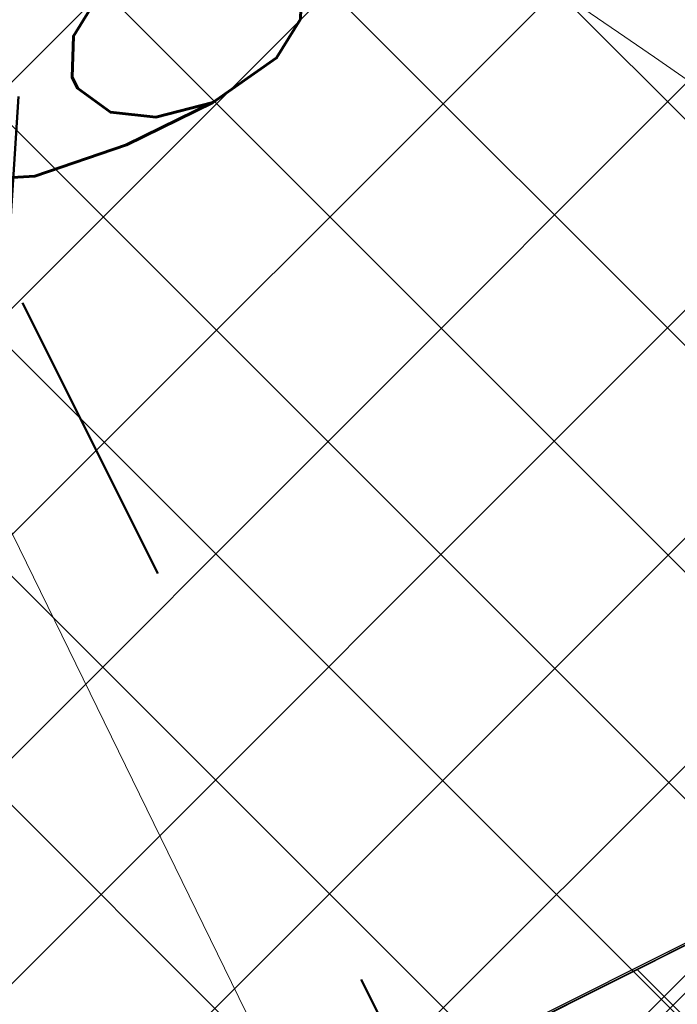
# Model space of a CAD drawing. Header units: metres. Extents: x 7472034 to 8439876, y 5890181 to 5961460.
# Tile 110 of 202: x 8439499.14 to 8439500.45, y 5890395.67 to 5890397.62. Entities that reach past the tile are written whole.
import ezdxf
from ezdxf import colors
from ezdxf.entities.mleader import LeaderData, LeaderLine
from ezdxf.math import Vec2, Vec3

# ---------------------------------------------------------------- set-up
doc = ezdxf.new("R2010")
doc.units = ezdxf.units.M
doc.header["$MEASUREMENT"] = 0
for name, pattern in [('$0$L218_500', [1, 0.5, -0.5]), ('ACAD_ISO03W100', [30, 12, -18]), ('HIDDEN', [0.375, 0.25, -0.125])]:
    doc.linetypes.add(name, pattern=pattern)
doc.layers.get('0').update_dxf_attribs({"linetype": 'CONTINUOUS', "lineweight": 5})
doc.layers.get('Defpoints').update_dxf_attribs({"linetype": 'CONTINUOUS'})
for name, color, linetype, lineweight in [('### Krawężnik', 6, 'CONTINUOUS', 35), ('_a_widok', 7, 'CONTINUOUS', 5), ('_IS.KD.B.rura', 124, 'ACAD_ISO03W100', 50), ('_IS.KD.opis.2', 7, 'CONTINUOUS', 18), ('a___ogony', 7, 'CONTINUOUS', 5), ('KOLOR-OBIEKT', 21, 'CONTINUOUS', 13), ('ZAG-obrys 018 wymiary', 7, 'CONTINUOUS', 18), ('ZAG-OBRYS013', 7, 'CONTINUOUS', 13)]:
    doc.layers.add(name, color=color, linetype=linetype, lineweight=lineweight)
for name, color, linetype in [('100_rzut_wym_wew', 7, 'CONTINUOUS'), ('2D - Ogólne', 7, 'CONTINUOUS'), ('_IS.BLOK.KD.doziemne', 7, 'CONTINUOUS')]:
    doc.layers.add(name, color=color, linetype=linetype)
doc.layers.add('_IS_NO', color=11, linetype='CONTINUOUS', lineweight=20, plot=False)
doc.styles.add('DIM', font='simplex.shx', dxfattribs={"width": 0.8})
doc.styles.add('RS', font='Romans.shx', dxfattribs={"width": 0.7})
doc.dimstyles.new('DIM-WEW_500', dxfattribs={"dimscale": 5, "dimtxt": 18, "dimasz": 10, "dimexe": 4, "dimexo": 8, "dimgap": 5, "dimtad": 1, "dimlfac": 0.01, "dimzin": 9, "dimdsep": 46, "dimtxsty": 'DIM', "dimblk": 'ARCHTICK', "dimcen": 5, "dimclrt": 112, "dimadec": 4, "dimazin": 2, "dimtfac": 4, "dimtmove": 0, "dimatfit": 3, "dimldrblk": 'ARCHTICK', "dimfxl": 0, "dimtolj": 1, "dimlwd": 13, "dimarcsym": 0})
pattern_1 = [(45, (967499.202946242, -71042.94610979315), (-0.2245064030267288, 0.2245064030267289), []), (135, (967499.202946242, -71042.94610979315), (-0.2245064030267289, -0.2245064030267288), [])]
pattern_2 = [(45, (967499.2092647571, -71042.97165620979), (-0.2245064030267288, 0.2245064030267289), []), (135, (967499.2092647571, -71042.97165620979), (-0.2245064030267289, -0.2245064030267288), [])]

# ---------------------------------------------------------------- blocks, each defined once
blk = doc.blocks.new('A$C7D7B3C0A')
at = {"layer": '2D - Ogólne', "linetype": 'HIDDEN', "lineweight": 15, "ltscale": 2, "flags": 128}
blk.add_lwpolyline([(1.862645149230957e-09, -2.980232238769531e-08), (3.725290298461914e-09, 9.999999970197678), (15.30000000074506, 9.999999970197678), (15.3000000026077, -2.793967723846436e-08)], close=True, dxfattribs=at)
blk.add_lwpolyline([(1.862645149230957e-09, -2.980232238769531e-08), (3.725290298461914e-09, 9.999999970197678), (15.30000000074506, 9.999999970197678), (15.3000000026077, -2.793967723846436e-08)], close=True, dxfattribs=at)
blk.add_lwpolyline([(1.862645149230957e-09, -2.980232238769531e-08), (3.725290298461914e-09, 9.999999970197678), (15.30000000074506, 9.999999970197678), (15.3000000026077, -2.793967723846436e-08)], close=True, dxfattribs=at)
blk.add_lwpolyline([(1.862645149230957e-09, -2.980232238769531e-08), (3.725290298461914e-09, 9.999999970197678), (15.30000000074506, 9.999999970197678), (15.3000000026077, -2.793967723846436e-08)], close=True, dxfattribs=at)
blk.add_lwpolyline([(1.862645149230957e-09, -2.980232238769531e-08), (3.725290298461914e-09, 9.999999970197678), (15.30000000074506, 9.999999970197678), (15.3000000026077, -2.793967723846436e-08)], close=True, dxfattribs=at)
blk.add_lwpolyline([(1.862645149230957e-09, -2.980232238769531e-08), (3.725290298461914e-09, 9.999999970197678), (15.30000000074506, 9.999999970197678), (15.3000000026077, -2.793967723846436e-08)], close=True, dxfattribs=at)
blk.add_lwpolyline([(1.862645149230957e-09, -2.980232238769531e-08), (3.725290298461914e-09, 9.999999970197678), (15.30000000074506, 9.999999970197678), (15.3000000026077, -2.793967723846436e-08)], close=True, dxfattribs=at)
blk.add_lwpolyline([(1.862645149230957e-09, -2.980232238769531e-08), (3.725290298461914e-09, 9.999999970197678), (15.30000000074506, 9.999999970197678), (15.3000000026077, -2.793967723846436e-08)], close=True, dxfattribs=at)
blk.add_lwpolyline([(1.862645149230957e-09, -2.980232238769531e-08), (3.725290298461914e-09, 9.999999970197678), (15.30000000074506, 9.999999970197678), (15.3000000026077, -2.793967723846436e-08)], close=True, dxfattribs=at)
at = {"layer": '2D - Ogólne', "linetype": 'ByBlock', "lineweight": 15, "ltscale": 2, "flags": 128}
blk.add_lwpolyline([(8.127593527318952e-10, -2.991845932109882e-08), (2.794296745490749e-09, 9.999999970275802), (15.3000000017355, 9.999999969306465), (15.3000000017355, -2.701045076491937e-08)], close=True, dxfattribs=at)
blk = doc.blocks.new('_Oblique')
at = {"color": 0, "linetype": 'ByBlock', "lineweight": -2}
blk.add_line((-0.5, -0.5), (0.5, 0.5), dxfattribs=at)
blk = doc.blocks.new('*D75')
at = {"layer": 'Defpoints', "color": 0, "linetype": 'Continuous', "lineweight": 60}
for p in [(8439494.706783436, 5890398.551071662), (8439493.991791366, 5890398.192203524, 3.659132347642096e-06), (8439500.323821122, 5890392.589078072)]:
    blk.add_point(p, dxfattribs=at)
at = {"layer": 'ZAG-obrys 018 wymiary', "color": 0, "linetype": 'Continuous', "lineweight": -2}
for p, q in [((8439494.706783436, 5890398.551071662), (8439495.06427947, 5890398.730505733)), ((8439499.608829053, 5890392.230209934), (8439497.869870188, 5890391.357393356))]:
    blk.add_line(p, q, dxfattribs=at)
at = {"layer": 'ZAG-obrys 018 wymiary', "color": 0, "linetype": 'Continuous', "lineweight": 13}
blk.add_line((8439498.227366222, 5890391.536827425), (8439494.706783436, 5890398.551071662), dxfattribs=at)
at = {"layer": 'ZAG-obrys 018 wymiary', "color": 0, "linetype": 'Continuous', "lineweight": 13, "xscale": 0.3, "yscale": 0.3, "zscale": 0.3}
for p, rotation in [((8439494.706783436, 5890398.551071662), 116.652946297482), ((8439498.227366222, 5890391.536827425), 296.6529462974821)]:
    blk.add_blockref('_Oblique', p, dxfattribs=dict(at, rotation=rotation))
at = {"layer": 'ZAG-obrys 018 wymiary', "color": 112, "linetype": 'Continuous', "lineweight": 25, "insert": (8439496.82180915, 5890395.674732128), "char_height": 0.8, "attachment_point": 5, "rotation": 296.652946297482, "style": 'RS'}
blk.add_mtext('\\A1;7.85', dxfattribs=at)
blk = doc.blocks.new('_ArchTick')
at = {"layer": '100_rzut_wym_wew', "color": 0, "linetype": 'Continuous', "const_width": 0.15}
blk.add_lwpolyline([(-0.5, -0.5), (0.5, 0.5)], dxfattribs=at)
blk = doc.blocks.new('*D80')
at = {"layer": 'Defpoints', "color": 0, "linetype": 'Continuous', "lineweight": 60}
for p in [(8439499.288762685, 5890395.196211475), (8439510.439764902, 5890383.669162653), (8439506.139698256, 5890381.515762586)]:
    blk.add_point(p, dxfattribs=at)
at = {"layer": 'ZAG-obrys 018 wymiary', "color": 0, "linetype": 'Continuous', "lineweight": -2}
for p, q in [((8439500.004080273, 5890395.554430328), (8439503.946488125, 5890397.528720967)), ((8439506.855015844, 5890381.87398144), (8439510.797423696, 5890383.84827208))]:
    blk.add_line(p, q, dxfattribs=at)
at = {"layer": 'ZAG-obrys 018 wymiary', "color": 0, "linetype": 'Continuous', "lineweight": 13}
blk.add_line((8439503.588829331, 5890397.349611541), (8439510.439764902, 5890383.669162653), dxfattribs=at)
at = {"layer": 'ZAG-obrys 018 wymiary', "color": 0, "linetype": 'Continuous', "lineweight": 13, "xscale": 0.3, "yscale": 0.3, "zscale": 0.3}
for p, rotation in [((8439503.588829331, 5890397.349611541), 116.6009277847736), ((8439510.439764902, 5890383.669162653), 296.6009277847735)]:
    blk.add_blockref('_Oblique', p, dxfattribs=dict(at, rotation=rotation))
at = {"layer": 'ZAG-obrys 018 wymiary', "color": 112, "linetype": 'Continuous', "lineweight": 25, "insert": (8439508.246278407, 5890389.389239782), "char_height": 0.8, "attachment_point": 5, "rotation": 296.6009277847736, "style": 'RS'}
blk.add_mtext('\\A1;15.3', dxfattribs=at)
blk = doc.blocks.new('*D61')
at = {"layer": 'Defpoints', "color": 0, "linetype": 'Continuous', "lineweight": 60}
for p in [(8439502.577955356, 5890396.848265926), (8439496.959928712, 5890394.034853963), (8439498.213246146, 5890391.532138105)]:
    blk.add_point(p, dxfattribs=at)
at = {"layer": 'ZAG-obrys 018 wymiary', "color": 0, "linetype": 'Continuous', "lineweight": -2}
for p, q in [((8439498.107220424, 5890394.609398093), (8439502.93561415, 5890397.027375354)), ((8439499.360537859, 5890392.106682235), (8439504.188931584, 5890394.524659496))]:
    blk.add_line(p, q, dxfattribs=at)
at = {"layer": 'ZAG-obrys 018 wymiary', "color": 0, "linetype": 'Continuous', "lineweight": 13}
blk.add_line((8439503.83127279, 5890394.345550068), (8439502.577955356, 5890396.848265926), dxfattribs=at)
at = {"layer": 'ZAG-obrys 018 wymiary', "color": 0, "linetype": 'Continuous', "lineweight": 13, "xscale": 0.3, "yscale": 0.3, "zscale": 0.3}
for p, rotation in [((8439502.577955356, 5890396.848265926), 116.6009277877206), ((8439503.83127279, 5890394.345550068), 296.6009277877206)]:
    blk.add_blockref('_Oblique', p, dxfattribs=dict(at, rotation=rotation))
at = {"layer": 'ZAG-obrys 018 wymiary', "color": 112, "linetype": 'Continuous', "lineweight": 25, "insert": (8439503.741102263, 5890395.865572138), "char_height": 0.8, "attachment_point": 5, "rotation": 296.6009277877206, "style": 'RS'}
blk.add_mtext('\\A1;2.8', dxfattribs=at)
blk = doc.blocks.new('*D120')
at = {"layer": 'Defpoints', "color": 0, "linetype": 'Continuous', "lineweight": 60}
for p in [(8439491.77533272, 5890412.229050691), (8439491.536950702, 5890412.112391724), (8439501.399289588, 5890392.563367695)]:
    blk.add_point(p, dxfattribs=at)
at = {"layer": 'ZAG-obrys 018 wymiary', "color": 0, "linetype": 'Continuous', "lineweight": -2}
for p, q in [((8439491.536950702, 5890412.112391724), (8439491.177666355, 5890411.936565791)), ((8439501.16090757, 5890392.446708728), (8439500.801623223, 5890392.270882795))]:
    blk.add_line(p, q, dxfattribs=at)
at = {"layer": 'ZAG-obrys 018 wymiary', "color": 0, "linetype": 'Continuous', "lineweight": 13}
blk.add_line((8439501.16090757, 5890392.446708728), (8439491.536950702, 5890412.112391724), dxfattribs=at)
at = {"layer": 'ZAG-obrys 018 wymiary', "color": 0, "linetype": 'Continuous', "lineweight": 13, "xscale": 0.3, "yscale": 0.3, "zscale": 0.3}
for p, rotation in [((8439491.536950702, 5890412.112391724), 116.0761189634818), ((8439501.16090757, 5890392.446708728), 296.0761189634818)]:
    blk.add_blockref('_Oblique', p, dxfattribs=dict(at, rotation=rotation))
at = {"layer": 'ZAG-obrys 018 wymiary', "color": 112, "linetype": 'Continuous', "lineweight": 25, "insert": (8439499.079467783, 5890398.064928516), "char_height": 0.8, "attachment_point": 5, "rotation": 296.0761189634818, "style": 'RS'}
blk.add_mtext('\\A1;21.9', dxfattribs=at)
blk = doc.blocks.new('*D132')
at = {"layer": 'Defpoints', "color": 0, "linetype": 'Continuous', "lineweight": 60}
for p in [(8439490.081045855, 5890411.33265816), (8439490.081045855, 5890411.33265816), (8439503.593241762, 5890384.547616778)]:
    blk.add_point(p, dxfattribs=at)
at = {"layer": 'ZAG-obrys 018 wymiary', "color": 0, "linetype": 'Continuous', "lineweight": -2}
for p, q in [((8439490.081045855, 5890411.33265816), (8439490.438176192, 5890411.512818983)), ((8439503.593241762, 5890384.547616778), (8439503.9503721, 5890384.727777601))]:
    blk.add_line(p, q, dxfattribs=at)
at = {"layer": 'ZAG-obrys 018 wymiary', "color": 0, "linetype": 'Continuous', "lineweight": 13}
blk.add_line((8439503.593241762, 5890384.547616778), (8439490.081045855, 5890411.33265816), dxfattribs=at)
at = {"layer": 'ZAG-obrys 018 wymiary', "color": 0, "linetype": 'Continuous', "lineweight": 13, "xscale": 0.3, "yscale": 0.3, "zscale": 0.3}
for p, rotation in [((8439490.081045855, 5890411.33265816), 116.7694823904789), ((8439503.593241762, 5890384.547616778), 296.7694823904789)]:
    blk.add_blockref('_Oblique', p, dxfattribs=dict(at, rotation=rotation))
at = {"layer": 'ZAG-obrys 018 wymiary', "color": 112, "linetype": 'Continuous', "lineweight": 25, "insert": (8439496.348970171, 5890400.239980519), "char_height": 0.8, "attachment_point": 5, "rotation": 296.7694823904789, "style": 'RS'}
blk.add_mtext('\\A1;30', dxfattribs=at)
blk = doc.blocks.new('_Open30')
at = {"color": 0, "linetype": 'ByBlock', "lineweight": -2}
for p, q in [((-1, 0.26794919), (0, 0)), ((0, 0), (-1, -0.26794919)), ((0, 0), (-1, 0))]:
    blk.add_line(p, q, dxfattribs=at)
blk = doc.blocks.new('*D150')
at = {"layer": 'Defpoints', "color": 0, "linetype": 'Continuous', "lineweight": 60}
for p in [(8439495.295166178, 5890413.452423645), (8439503.9503721, 5890384.727777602)]:
    blk.add_point(p, dxfattribs=at)
at = {"layer": 'ZAG-obrys 018 wymiary', "color": 0, "linetype": 'Continuous', "lineweight": 13}
blk.add_line((8439496.232624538, 5890410.341214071), (8439495.381717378, 5890413.165180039), dxfattribs=at)
at = {"layer": 'ZAG-obrys 018 wymiary', "color": 0, "linetype": 'Continuous', "lineweight": 13, "xscale": 0.3, "yscale": 0.3, "zscale": 0.3, "rotation": 106.7684137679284}
blk.add_blockref('_Open30', (8439495.295166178, 5890413.452423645), dxfattribs=at)
at = {"layer": 'ZAG-obrys 018 wymiary', "color": 112, "linetype": 'Continuous', "lineweight": 25, "insert": (8439496.541688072, 5890411.395196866), "char_height": 0.8, "attachment_point": 5, "rotation": 286.7684137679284, "style": 'RS'}
blk.add_mtext('\\A1;R30', dxfattribs=at)
blk = doc.blocks.new('A$C1D2679FE')
at = {"layer": 'KOLOR-OBIEKT', "lineweight": 9, "ltscale": 200}
h = blk.add_hatch(dxfattribs=at)
h.set_pattern_fill('ANSI37', color=253, scale=0.1, angle=16)
h.set_pattern_definition([(61, (-7471780.020262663, -5961378.212846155), (-0.2776917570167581, 0.153927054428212), []), (151, (-7471780.020262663, -5961378.212846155), (-0.153927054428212, -0.2776917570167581), [])])
edge = h.paths.add_edge_path()
edge.add_line((196.975401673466, 33.54016214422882), (192.3495923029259, 34.13512154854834))
edge.add_line((192.3495923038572, 34.13512154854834), (187.7176397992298, 34.7308710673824))
edge.add_line((187.7176398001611, 34.7308710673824), (178.5077782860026, 36.15998750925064))
edge.add_line((178.5077782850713, 36.15998750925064), (176.6601969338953, 36.5026140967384))
edge.add_arc((181.3685569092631, 38.18527459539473), 5.000000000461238, 199.6657310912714, 261.1796204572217)
edge.add_line((180.6018702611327, 33.24440507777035), (187.358021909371, 32.19603671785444))
edge.add_line((187.3580219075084, 32.19603671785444), (192.0230219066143, 31.59603671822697))
edge.add_line((192.0230219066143, 31.59603671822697), (196.6880219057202, 30.9960367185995))
edge.add_line((196.6880219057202, 30.9960367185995), (201.9780219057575, 30.48103671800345))
edge.add_line((201.9780219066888, 30.48103671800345), (207.2680219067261, 29.96603671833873))
edge.add_line((207.2680219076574, 29.96603671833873), (216.468021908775, 29.35603671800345))
edge.add_line((216.4680219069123, 29.35603671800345), (221.8830219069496, 29.11103671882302))
edge.add_line((221.8830219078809, 29.11103671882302), (227.2980219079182, 28.86603671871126))
edge.add_line((227.2980219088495, 28.86603671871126), (233.718021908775, 28.60103671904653))
edge.add_line((233.7180219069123, 28.60103671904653), (240.1380219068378, 28.33603671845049))
edge.add_line((240.1380219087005, 28.33603671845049), (245.3280219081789, 28.076036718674))
edge.add_line((245.3280219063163, 28.076036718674), (246.1380219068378, 28.00603671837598))
edge.add_line((246.1380219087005, 28.00603671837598), (248.4280219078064, 27.98603671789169))
edge.add_line((248.4280219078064, 27.98603671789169), (251.4080219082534, 28.33603671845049))
edge.add_line((251.4080219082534, 28.33603671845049), (255.3380219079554, 29.13603671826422))
edge.add_line((255.3380219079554, 29.13603671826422), (258.1480219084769, 30.35603671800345))
edge.add_line((258.1480219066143, 30.35603671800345), (260.6280219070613, 32.076036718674))
edge.add_line((260.6280219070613, 32.076036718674), (262.7080219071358, 34.29603671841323))
edge.add_line((262.7080219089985, 34.29603671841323), (264.3880219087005, 36.826036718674))
edge.add_line((264.3880219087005, 36.826036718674), (265.608021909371, 39.59603671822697))
edge.add_line((265.6080219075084, 39.59603671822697), (266.4080219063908, 42.53603671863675))
edge.add_line((266.4080219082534, 42.53603671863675), (266.6380219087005, 45.60603671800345))
edge.add_line((266.6380219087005, 45.60603671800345), (266.3380219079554, 48.59603671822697))
edge.add_line((266.3380219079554, 48.59603671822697), (265.628021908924, 51.53603671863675))
edge.add_line((265.6280219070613, 51.53603671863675), (264.5280219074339, 54.28603671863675))
edge.add_line((264.5280219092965, 54.28603671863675), (263.3880219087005, 57.11603671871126))
edge.add_line((263.3880219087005, 57.11603671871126), (262.5430219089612, 59.47103671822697))
edge.add_line((262.5430219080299, 59.47103671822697), (261.6980219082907, 61.826036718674))
edge.add_line((261.6980219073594, 61.826036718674), (260.5980219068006, 65.15103671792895))
edge.add_line((260.5980219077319, 65.15103671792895), (259.4980219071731, 68.47603671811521))
edge.add_line((259.4980219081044, 68.47603671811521), (257.3916487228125, 67.77919145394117))
edge.add_line((257.3916487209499, 67.77919145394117), (258.1675714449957, 64.34697791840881))
edge.add_line((258.167571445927, 64.34697791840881), (259.2776264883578, 60.99158426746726))
edge.add_line((259.2776264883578, 60.99158426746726), (260.1334384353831, 58.60645156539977))
edge.add_line((260.1334384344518, 58.60645156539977), (260.9950570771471, 56.20513570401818))
edge.add_line((260.9950570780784, 56.20513570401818), (262.1522789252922, 53.33238322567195))
edge.add_line((262.1522789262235, 53.33238322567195), (263.1827648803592, 50.75616833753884))
edge.add_line((263.1827648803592, 50.75616833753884), (263.8083402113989, 48.16575780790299))
edge.add_line((263.8083402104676, 48.16575780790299), (264.0684198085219, 45.57363114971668))
edge.add_line((264.0684198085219, 45.57363114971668), (263.8734869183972, 42.97170083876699))
edge.add_line((263.8734869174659, 42.97170083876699), (263.1880731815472, 40.45280535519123))
edge.add_line((263.1880731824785, 40.45280535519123), (262.1337886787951, 38.05906103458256))
edge.add_line((262.1337886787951, 38.05906103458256), (260.6936748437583, 35.89031817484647))
edge.add_line((260.6936748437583, 35.89031817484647), (258.9457271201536, 34.02472012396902))
edge.add_line((258.9457271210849, 34.02472012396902), (256.8967191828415, 32.60363397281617))
edge.add_line((256.8967191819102, 32.60363397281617), (254.5645412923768, 31.59108698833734))
edge.add_line((254.5645412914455, 31.59108698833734), (251.0026761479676, 30.86602538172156))
edge.add_line((251.0026761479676, 30.86602538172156), (248.2893446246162, 30.54734550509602))
edge.add_line((248.2893446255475, 30.54734550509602), (246.2595893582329, 30.56507262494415))
edge.add_line((246.2595893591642, 30.56507262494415), (245.5023283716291, 30.63051493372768))
edge.add_line((245.5023283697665, 30.63051493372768), (240.2548571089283, 30.89339403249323))
edge.add_line((240.2548571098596, 30.89339403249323), (233.8236017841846, 31.1588586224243))
edge.add_line((233.8236017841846, 31.1588586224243), (227.4086662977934, 31.42364957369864))
edge.add_line((227.4086662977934, 31.42364957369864), (221.9987299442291, 31.66842047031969))
edge.add_line((221.9987299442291, 31.66842047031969), (217.4544723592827, 31.90290945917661))
edge.add_line((217.4544723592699, 31.90290945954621), (217.0910134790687, 31.92589690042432))
edge.add_line((217.0910134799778, 31.92589689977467), (214.8768218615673, 32.06593639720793))
edge.add_line((214.876821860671, 32.06593639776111), (207.0033997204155, 32.56390146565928))
edge.add_line((207.0033997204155, 32.56390146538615), (202.2260741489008, 33.02899081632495))
edge.add_line((202.2260741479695, 33.02899081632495), (196.975401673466, 33.54016214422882))
blk = doc.blocks.new('A$C2C426404')
at = {"layer": '_IS_NO'}
for points, knots in [([(79.78853077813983, 19.36674957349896), (76.35759393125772, 21.05647175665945), (73.54314721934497, 23.24973176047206), (68.81112178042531, 29.5542766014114), (62.94352867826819, 33.40072623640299), (60.85999413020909, 35.33807434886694), (60.85999381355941, 35.3380749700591)], [0, 0, 0, 0, 2.176379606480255, 10.04614516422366, 21.98881238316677, 21.98881468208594, 21.98881468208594, 21.98881468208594, 21.98881468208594]), ([(50.6228041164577, 30.56321178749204, 1.829566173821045e-06), (53.11749188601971, 30.21319374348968), (56.38514522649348, 30.67444155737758), (60.99540497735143, 30.04553546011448), (68.19327101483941, 22.54355850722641, -2.469325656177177e-08), (70.8769634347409, 19.46133922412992, 5.150448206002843e-09), (74.71212187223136, 14.31917844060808, -1.219795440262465e-09), (78.88802252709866, 13.86142715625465), (82.75564656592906, 12.70757211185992)], [0, 0, 0, 0, 7.578698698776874, 9.67195365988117, 16.27655537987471, 24.33370670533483, 30.35915105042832, 36.79354326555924, 36.79354326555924, 36.79354326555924, 36.79354326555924])]:
    blk.add_open_spline(points, degree=3, knots=knots, dxfattribs=at)
at = {"layer": '_IS_NO', "ltscale": 0.1}
blk.add_open_spline([(81.48853297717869, 15.975331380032), (78.87586907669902, 16.84686399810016), (76.26450027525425, 17.78992713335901), (72.03847445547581, 21.67736706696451), (65.0990158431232, 30.09408769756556), (58.79946133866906, 33.34467344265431), (58.26247850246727, 34.11525447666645)], degree=3, knots=[0, 0, 0, 0, 1.278992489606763, 7.78914044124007, 15.74750070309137, 27.64022902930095, 27.64022902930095, 27.64022902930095, 27.64022902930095], dxfattribs=at)
blk = doc.blocks.new('JPII.KD_aktualizacja rzędnych_20.12.2024')
at = {"layer": '_IS.KD.B.rura', "ltscale": 0.05}
for p, q in [((8438639.088842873, 5890686.688356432), (8438639.664409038, 5890695.490606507)), ((8438639.664409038, 5890695.490606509), (8438641.589449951, 5890691.646544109)), ((8438639.527195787, 5890692.865234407), (8438641.77193445, 5890688.382776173))]:
    blk.add_line(p, q, dxfattribs=at)
at = {"layer": '_IS.KD.opis.2', "color": 0, "insert": (8438638.679234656, 5890690.598392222), "char_height": 0.8, "width": 2.426505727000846, "attachment_point": 2, "rotation": 86.17550593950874, "style": 'RS'}
blk.add_mtext('\\A1;{\\H0.7x;\\S\uf8fc160PVC/2,5%;}', dxfattribs=at)
at = {"layer": '_IS.KD.opis.2', "color": 0}
ml = blk.add_multileader_mtext('Standard', dxfattribs=at)
ml.set_content('\\A1;{\\H0.7x;\\C256;\\S133,21/;}', style='RS')
ml.set_leader_properties()
ml.build(insert=Vec2(0, 0))
ml.multileader.update_dxf_attribs({"text_left_attachment_type": 2, "text_right_attachment_type": 2, "dogleg_length": 0.2, "arrow_head_size": 0.25})
ctx = ml.context
ctx.base_point, ctx.char_height, ctx.arrow_head_size, ctx.landing_gap_size, ctx.plane_origin = Vec3(8438643.088556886, 5890693.662373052, -3.501221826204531e-08), 0.75, 0.25, 0.3, Vec3(8438595.63184039, 5890675.616283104, -3.501221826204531e-08)
ctx.left_attachment, ctx.right_attachment, ctx.text_align_type = 2, 2, 1
notes = []
notes.append((ctx, [(0, (1, 1, 0), (8438642.888556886, 5890693.662373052, -3.501221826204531e-08), (1, 0), 0.2, [(0, [(8438639.888295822, 5890695.043533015, -3.501221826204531e-08)], 0, [])])]))
ctx.mtext.insert, ctx.mtext.width, ctx.mtext.alignment, ctx.mtext.flow_direction = Vec3(8438644.219806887, 5890694.062373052, -3.501221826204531e-08), 9.34447490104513, 2, 5
for ctx, leaders in notes:
    for number, flags, end, landing, length, lines in leaders:
        leader = LeaderData()
        leader.index, (leader.has_last_leader_line, leader.has_dogleg_vector, leader.attachment_direction) = number, flags
        leader.last_leader_point, leader.dogleg_vector, leader.dogleg_length = Vec3(end), Vec3(landing), length
        for number, points, colour, breaks in lines:
            line = LeaderLine()
            line.index, line.vertices, line.color, line.breaks = number, Vec3.list(points), colors.encode_raw_color(colour), breaks
            leader.lines.append(line)
        ctx.leaders.append(leader)

msp = doc.modelspace()

# ---------------------------------------------------------------- hatches: boundary and pattern name
at = {"layer": 'KOLOR-OBIEKT', "lineweight": 9}
h = msp.add_hatch(dxfattribs=at)
h.set_pattern_fill('ANSI37', color=73, scale=0.1)
h.set_pattern_definition(pattern_2)
edge = h.paths.add_edge_path()
edge.add_arc((8439443.60123986, 5890379.17988472), 6.652831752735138, 296.7043321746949, 335.0331150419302)
edge.add_arc((8439476.194075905, 5890367.917634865), 27.87464989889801, 155.1393615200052, 162.3446315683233, ccw=False)
edge.add_arc((8439457.399943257, 5890376.211109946), 7.345078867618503, 127.98309878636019, 152.2023641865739, ccw=False)
edge.add_arc((8439457.741930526, 5890376.488713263), 7.349948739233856, 107.1989600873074, 131.4182254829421, ccw=False)
edge.add_line((8439455.568618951, 5890383.509999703), (8439473.898437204, 5890392.710084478))
edge.add_arc((8439481.742870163, 5890376.384611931), 18.11232128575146, 99.26977735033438, 115.6644084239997, ccw=False)
edge.add_line((8439478.825278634, 5890394.260401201), (8439481.377171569, 5890394.321440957))
edge.add_arc((8439482.909595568, 5890377.390082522), 17.00056533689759, 88.22393661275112, 95.17163768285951, ccw=False)
edge.add_arc((8439482.561499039, 5890405.235869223), 10.88860248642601, 274.6092070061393, 298.9976789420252)
edge.add_arc((8443006.923870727, 5883371.657126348), 7856.29059094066, 116.59181359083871, 116.61107962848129, ccw=False)
edge.add_arc((8439465.895823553, 5890431.340313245), 42.15757971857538, 305.2087751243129, 306.7865132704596)
edge.add_arc((8439488.80074795, 5890400.283338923), 3.577668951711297, 310.8590814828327, 340.7280968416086)
edge.add_line((8439492.177934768, 5890399.102523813), (8439493.275267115, 5890403.980640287))
edge.add_line((8439493.275267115, 5890403.980640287), (8439502.266345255, 5890408.28072203))
edge.add_line((8439502.266345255, 5890408.28072203), (8439504.844191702, 5890407.694009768))
edge.add_line((8439504.844191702, 5890407.694009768), (8439506.125281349, 5890405.329609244))
edge.add_arc((8439507.019670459, 5890405.776898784), 0.9999999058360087, 206.5699188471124, 283.6833393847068)
edge.add_line((8439507.256226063, 5890404.805280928), (8439511.624560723, 5890406.970734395))
edge.add_line((8439511.624560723, 5890406.970734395), (8439511.39896348, 5890407.420225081))
edge.add_line((8439511.39896348, 5890407.420225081), (8439510.561982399, 5890407.017405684))
edge.add_line((8439510.561982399, 5890407.017405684), (8439509.330427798, 5890409.481424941))
edge.add_line((8439509.330427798, 5890409.481424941), (8439512.635426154, 5890411.138401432))
edge.add_line((8439512.635426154, 5890411.138401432), (8439512.638568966, 5890411.136467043))
edge.add_line((8439512.638568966, 5890411.136467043), (8439515.998443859, 5890412.829496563))
edge.add_line((8439515.998443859, 5890412.829496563), (8439517.239018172, 5890410.325621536))
edge.add_line((8439517.239018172, 5890410.325621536), (8439513.919446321, 5890408.633274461))
edge.add_line((8439513.919446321, 5890408.633274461), (8439514.091312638, 5890408.235941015))
edge.add_line((8439514.091312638, 5890408.235941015), (8439518.839102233, 5890410.604261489))
edge.add_line((8439518.839102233, 5890410.604261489), (8439518.585943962, 5890412.843737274))
edge.add_line((8439518.585943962, 5890412.843737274), (8439518.274555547, 5890413.628049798))
edge.add_line((8439518.274555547, 5890413.628049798), (8439517.839658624, 5890414.494365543))
edge.add_line((8439517.839658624, 5890414.494365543), (8439524.310164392, 5890417.742607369))
edge.add_line((8439524.310164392, 5890417.742607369), (8439525.122207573, 5890416.124990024))
edge.add_line((8439525.122207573, 5890416.124990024), (8439526.840645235, 5890414.670893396))
edge.add_line((8439526.840645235, 5890414.670893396), (8439527.244697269, 5890414.489695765))
edge.add_arc((8439552.769967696, 5890317.570311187), 100.2242811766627, 102.79246926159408, 104.75471345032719, ccw=False)
edge.add_arc((8439529.321881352, 5890420.105147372), 4.960037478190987, 284.6730648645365, 320.3902958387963)
edge.add_arc((8435016.013859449, 5889290.11735932), 4655.555010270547, 14.00691021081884, 14.04831962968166)
edge.add_line((8439532.327549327, 5890420.207226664), (8439525.877549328, 5890423.127226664))
edge.add_line((8439525.877549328, 5890423.127226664), (8439431.028022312, 5890376.803268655))
edge.add_line((8439431.028022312, 5890376.803268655), (8439435.479127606, 5890375.417226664))
edge.add_line((8439435.479127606, 5890375.417226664), (8439446.590932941, 5890373.236661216))
edge = h.paths.add_edge_path()
edge.add_arc((8439530.228804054, 5890405.916425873), 3.001836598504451, 99.44813666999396, 208.2631515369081)
edge.add_line((8439527.5848402, 5890404.494990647), (8439533.209264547, 5890393.206690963))
edge.add_line((8439533.209264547, 5890393.206690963), (8439519.17443581, 5890386.185049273))
edge.add_line((8439519.17443581, 5890386.185049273), (8439523.57812012, 5890377.411604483))
edge.add_line((8439523.57812012, 5890377.411604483), (8439517.455507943, 5890374.324033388))
edge.add_line((8439517.455507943, 5890374.324033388), (8439517.445860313, 5890374.319191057))
edge.add_line((8439517.445860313, 5890374.319191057), (8439517.33905848, 5890374.265585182))
edge.add_line((8439517.33905848, 5890374.265585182), (8439516.815779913, 5890375.308140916))
edge.add_line((8439516.815779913, 5890375.308140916), (8439511.370501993, 5890372.574998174))
edge.add_line((8439511.370501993, 5890372.574998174), (8439511.888417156, 5890371.529804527))
edge.add_line((8439511.888417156, 5890371.529804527), (8439506.425671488, 5890368.787948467))
edge.add_line((8439506.425671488, 5890368.787948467), (8439505.890341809, 5890369.841556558))
edge.add_line((8439505.890341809, 5890369.841556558), (8439505.8884594, 5890369.869391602))
edge.add_line((8439505.8884594, 5890369.869391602), (8439500.283276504, 5890366.97762632))
edge.add_line((8439500.283276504, 5890366.97762632), (8439519.478066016, 5890366.160130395))
edge.add_line((8439519.478066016, 5890366.160130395), (8439542.767549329, 5890378.417226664))
edge.add_line((8439542.767549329, 5890378.417226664), (8439538.675788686, 5890394.802262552))
edge.add_line((8439538.675788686, 5890394.802262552), (8439537.066416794, 5890401.238139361))
edge.add_line((8439537.066416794, 5890401.238139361), (8439535.557306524, 5890407.69906358))
edge.add_arc((8439531.145391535, 5890400.872499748), 8.128158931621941, 57.12596579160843, 99.98506404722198)
edge = h.paths.add_edge_path()
edge.add_line((8439470.194509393, 5890384.137651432), (8439461.355169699, 5890379.697090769))
edge.add_line((8439461.355169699, 5890379.697090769), (8439460.080861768, 5890379.068371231))
edge.add_line((8439460.080861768, 5890379.068371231), (8439457.869254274, 5890377.642639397))
edge.add_arc((8439460.609507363, 5890373.444653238), 5.013190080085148, 123.1346622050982, 204.022759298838)
edge.add_line((8439456.030540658, 5890371.403786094), (8439459.447549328, 5890370.707226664))
edge.add_line((8439459.447549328, 5890370.707226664), (8439480.497107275, 5890367.736747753))
edge.add_line((8439480.497107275, 5890367.736747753), (8439497.963342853, 5890367.082590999))
edge.add_line((8439497.963342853, 5890367.082590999), (8439496.62020549, 5890369.722641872))
edge.add_line((8439496.62020549, 5890369.722641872), (8439494.91788047, 5890373.087302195))
edge.add_arc((8439489.468037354, 5890366.363615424), 8.654984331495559, 50.97371617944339, 58.22889977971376)
edge.add_line((8439494.025120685, 5890373.721722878), (8439490.036071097, 5890376.575637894))
edge.add_line((8439490.036071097, 5890376.575637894), (8439489.954459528, 5890375.592465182))
edge.add_line((8439489.954459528, 5890375.592465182), (8439490.917133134, 5890375.538648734))
edge.add_line((8439490.917133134, 5890375.538648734), (8439490.678913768, 5890371.956837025))
edge.add_line((8439490.678913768, 5890371.956837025), (8439482.55041443, 5890372.440399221))
edge.add_line((8439482.55041443, 5890372.440399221), (8439482.851718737, 5890376.020734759))
edge.add_line((8439482.851718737, 5890376.020734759), (8439487.354100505, 5890375.749064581))
edge.add_line((8439487.354100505, 5890375.749064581), (8439487.521080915, 5890378.34061919))
edge.add_line((8439487.521080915, 5890378.34061919), (8439481.803471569, 5890382.401025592))
edge.add_arc((8439487.942466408, 5890392.088814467), 11.46911116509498, 231.6002274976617, 237.6382272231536, ccw=False)
edge.add_line((8439480.818489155, 5890383.100518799), (8439480.351152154, 5890383.41057529))
edge.add_line((8439480.351152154, 5890383.41057529), (8439479.210044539, 5890382.939428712))
edge.add_line((8439479.210044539, 5890382.939428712), (8439480.412913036, 5890383.399613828))
edge.add_arc((8439474.682487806, 5890375.167564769), 10.03017472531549, 55.15777404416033, 116.5800473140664)
h.paths.add_polyline_path([(8439461.898919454, 5890370.792156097), (8439462.257176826, 5890373.552492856)], flags=16)
h = msp.add_hatch(dxfattribs=at)
h.set_pattern_fill('ANSI37', color=253, scale=0.1)
h.set_pattern_definition(pattern_2)
edge = h.paths.add_edge_path()
edge.add_arc((8439529.163071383, 5890420.279666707), 5.193757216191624, 276.50229096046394, 320.0240354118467, ccw=False)
edge.add_line((8439529.751227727, 5890415.119319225), (8439525.812744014, 5890414.153171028))
edge.add_line((8439525.812744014, 5890414.153171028), (8439519.208160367, 5890410.804184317))
edge.add_line((8439519.208160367, 5890410.804184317), (8439517.988028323, 5890410.126512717))
edge.add_line((8439517.988028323, 5890410.126512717), (8439514.091312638, 5890408.235941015))
edge.add_line((8439514.091312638, 5890408.235941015), (8439511.613697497, 5890406.992378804))
edge.add_line((8439511.613697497, 5890406.992378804), (8439509.258949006, 5890405.810485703))
edge.add_line((8439509.258949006, 5890405.810485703), (8439507.371756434, 5890404.83508177))
edge.add_arc((8439506.940777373, 5890405.737469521), 1.000023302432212, 206.5712342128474, 295.5290722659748, ccw=False)
edge.add_line((8439506.046377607, 5890405.290148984), (8439504.844186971, 5890407.693988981))
edge.add_line((8439504.844186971, 5890407.693988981), (8439502.261629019, 5890408.281795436))
edge.add_line((8439502.261629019, 5890408.281795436), (8439499.350132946, 5890407.011538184))
edge.add_line((8439499.350132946, 5890407.011538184), (8439493.30510976, 5890403.995621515))
edge.add_line((8439493.30510976, 5890403.995621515), (8439492.177918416, 5890399.102451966))
edge.add_arc((8439488.801253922, 5890400.282879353), 3.577047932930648, 293.05521913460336, 340.73119789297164, ccw=False)
edge.add_line((8439490.202090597, 5890396.991537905), (8439487.801423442, 5890395.78932472))
edge.add_arc((8439482.51122255, 5890404.317896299), 10.03607286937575, 278.1216072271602, 301.8109775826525, ccw=False)
edge.add_line((8439483.9290645, 5890394.382480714), (8439478.825278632, 5890394.260401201))
edge.add_arc((8439481.742870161, 5890376.384611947), 18.11232126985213, 99.26977735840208, 115.6644084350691)
edge.add_line((8439473.898437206, 5890392.710084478), (8439455.537130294, 5890383.494194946))
edge.add_arc((8439458.368862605, 5890375.380272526), 8.593860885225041, 109.2388197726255, 150.5606865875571)
edge.add_line((8439450.884668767, 5890379.604167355), (8439456.921008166, 5890377.849276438))
edge.add_line((8439456.921008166, 5890377.849276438), (8439458.055979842, 5890377.519316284))
edge.add_arc((8439462.056345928, 5890374.376166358), 5.087466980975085, 112.4172144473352, 141.842727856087, ccw=False)
edge.add_line((8439460.116249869, 5890379.079181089), (8439470.201913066, 5890384.141371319))
edge.add_arc((8439474.670732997, 5890375.058466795), 10.12272227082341, 52.60385305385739, 116.19734301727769, ccw=False)
edge.add_line((8439480.818489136, 5890383.100518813), (8439494.035062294, 5890373.735722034))
edge.add_arc((8439499.404929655, 5890380.165137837), 8.376924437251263, 230.1312663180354, 239.1071883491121)
edge.add_arc((8439492.046879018, 5890368.073539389), 5.778072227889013, 28.405105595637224, 58.05675779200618, ccw=False)
edge.add_line((8439497.129307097, 5890370.822183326), (8439498.920012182, 5890367.249241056))
edge.add_line((8439498.920012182, 5890367.249241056), (8439502.137476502, 5890368.864147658))
edge.add_line((8439502.137476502, 5890368.864147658), (8439500.881438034, 5890371.366619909))
edge.add_arc((8439501.41146424, 5890371.651481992), 0.6017260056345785, 32.69127385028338, 208.2557647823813, ccw=False)
edge.add_line((8439501.917872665, 5890371.97648152), (8439503.213570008, 5890369.395299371))
edge.add_line((8439503.213570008, 5890369.395299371), (8439521.788261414, 5890378.745992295))
edge.add_line((8439521.788261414, 5890378.745992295), (8439512.863585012, 5890396.520876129))
edge.add_arc((8439515.497668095, 5890397.863594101), 2.956566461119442, 115.92003145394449, 207.0101116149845, ccw=False)
edge.add_line((8439514.20530482, 5890400.522744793), (8439524.043376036, 5890405.489377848))
edge.add_line((8439524.043376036, 5890405.489377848), (8439526.586557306, 5890407.103247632))
edge.add_line((8439526.586557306, 5890407.103247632), (8439529.129738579, 5890408.717117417))
edge.add_arc((8439531.212438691, 5890401.016589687), 7.97720296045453, 58.08019787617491, 105.13424418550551, ccw=False)
edge.add_line((8439535.43023892, 5890407.787551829), (8439533.14312037, 5890416.942853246))
edge = h.paths.add_edge_path(flags=16)
edge.add_line((8439502.061371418, 5890393.458260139), (8439496.04637926, 5890390.43770596))
edge.add_arc((8439496.464019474, 5890389.751908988), 0.8029575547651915, 121.3407965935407, 301.694103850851)
edge.add_line((8439496.8858806, 5890389.068700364), (8439502.900872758, 5890392.089254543))
edge.add_arc((8439502.27990767, 5890392.650368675), 0.83692694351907, 317.898520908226, 465.1363795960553)
edge = h.paths.add_edge_path(flags=16)
edge.add_line((8439505.00109902, 5890384.089630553), (8439500.444638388, 5890381.798632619))
edge.add_arc((8439500.084983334, 5890382.51322949), 0.8000002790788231, 116.620304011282, 296.7160130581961, ccw=False)
edge.add_line((8439499.72652247, 5890383.228426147), (8439504.283989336, 5890385.517420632))
edge.add_arc((8439504.642916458, 5890384.80371257), 0.7988791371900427, -63.361719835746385, 116.69803695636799, ccw=False)
at = {"layer": 'KOLOR-OBIEKT', "lineweight": 9, "ltscale": 200}
h = msp.add_hatch(dxfattribs=at)
h.set_pattern_fill('ANSI37', color=231, scale=0.1)
h.set_pattern_definition(pattern_1)
edge = h.paths.add_edge_path()
edge.add_line((8439512.863585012, 5890396.520876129), (8439521.788261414, 5890378.745992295))
edge.add_line((8439521.788261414, 5890378.745992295), (8439503.213570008, 5890369.395299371))
edge.add_line((8439503.213570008, 5890369.395299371), (8439501.917872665, 5890371.97648152))
edge.add_arc((8439501.411425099, 5890371.65154851), 0.6017230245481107, 32.6839302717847, 208.2631083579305)
edge.add_line((8439500.881438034, 5890371.366619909), (8439502.137476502, 5890368.864147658))
edge.add_line((8439502.137476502, 5890368.864147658), (8439498.920012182, 5890367.249241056))
edge.add_line((8439498.920012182, 5890367.249241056), (8439497.129307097, 5890370.822183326))
edge.add_line((8439497.129307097, 5890370.822183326), (8439495.555644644, 5890372.655868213))
edge.add_line((8439495.555644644, 5890372.655868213), (8439494.901445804, 5890373.120452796))
edge.add_line((8439494.901445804, 5890373.120452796), (8439497.963342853, 5890367.082590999))
edge.add_line((8439497.963342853, 5890367.082590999), (8439500.283276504, 5890366.97762632))
edge.add_line((8439500.283276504, 5890366.97762632), (8439505.893878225, 5890369.872187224))
edge.add_line((8439505.893878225, 5890369.872187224), (8439506.425671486, 5890368.787948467))
edge.add_line((8439506.425671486, 5890368.787948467), (8439511.888417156, 5890371.529804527))
edge.add_line((8439511.888417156, 5890371.529804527), (8439511.370501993, 5890372.574998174))
edge.add_line((8439511.370501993, 5890372.574998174), (8439516.815852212, 5890375.308177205))
edge.add_line((8439516.815852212, 5890375.308177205), (8439517.338986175, 5890374.26554889))
edge.add_line((8439517.338986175, 5890374.26554889), (8439523.580028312, 5890377.407811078))
edge.add_line((8439523.580028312, 5890377.407811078), (8439519.172527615, 5890386.188842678))
edge.add_line((8439519.172527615, 5890386.188842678), (8439530.098737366, 5890391.695090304))
edge.add_line((8439530.098737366, 5890391.695090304), (8439523.347480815, 5890405.140094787))
edge.add_line((8439523.347480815, 5890405.140094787), (8439514.198986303, 5890400.548291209))
edge.add_arc((8439515.544616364, 5890397.867007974), 3.00000000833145, 116.6502652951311, 206.6609883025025)
h.paths.add_polyline_path([(8439514.64326723, 5890399.651613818), (8439522.901414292, 5890403.796535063), (8439528.750976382, 5890392.142141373), (8439520.49282829, 5890387.997219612)], flags=16)
at = {"layer": 'KOLOR-OBIEKT', "lineweight": 9}
h = msp.add_hatch(dxfattribs=at)
h.set_pattern_fill('ANSI37', color=250, scale=0.1)
h.set_pattern_definition(pattern_1)
h.paths.add_polyline_path([(8439501.732551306, 5890396.420965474), (8439492.791081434, 5890391.943192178), (8439499.642017, 5890378.262743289), (8439508.58348686, 5890382.740478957)])

# ---------------------------------------------------------------- linework, layer by layer
at = {"layer": 'a___ogony', "ltscale": 0.1}
msp.add_lwpolyline([(8439492.791081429, 5890391.943192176), (8439501.732551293, 5890396.420927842), (8439508.58348686, 5890382.740478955), (8439499.642017, 5890378.262743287)], close=True, dxfattribs=at)

# ---------------------------------------------------------------- block references
at = {"layer": '### Krawężnik', "color": 1, "linetype": 'Continuous', "lineweight": 60, "ltscale": 0.2}
msp.add_blockref('A$C1D2679FE', (8439279.223208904, 5890335.266736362), dxfattribs=at)
at = {"layer": '_a_widok', "color": 0, "linetype": 'Continuous', "lineweight": 60, "ltscale": 0.2}
msp.add_blockref('A$C2C426404', (8439438.733810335, 5890365.88383195), dxfattribs=at)
msp.add_blockref('A$C2C426404', (8439438.733810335, 5890365.88383195), dxfattribs=at)
at = {"layer": '_IS.BLOK.KD.doziemne', "linetype": '$0$L218_500'}
msp.add_blockref('JPII.KD_aktualizacja rzędnych_20.12.2024', (859.6212462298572, -295.8072097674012), dxfattribs=at)
at = {"layer": 'ZAG-OBRYS013', "linetype": 'Continuous', "lineweight": 25, "rotation": 296.6009277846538}
msp.add_blockref('A$C7D7B3C0A', (8439492.791081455, 5890391.94319219), dxfattribs=at)

# ---------------------------------------------------------------- dimensions: what is measured, and where the dimension line sits
at = {"layer": 'ZAG-obrys 018 wymiary', "linetype": 'Continuous', "lineweight": 25}
dim = msp.add_radius_dim(center=(8439503.9503721, 5890384.727777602), mpoint=(8439495.295166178, 5890413.452423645), dimstyle='DIM-WEW_500', override={"dimscale": 0.1, "dimtxt": 8, "dimasz": 3, "dimgap": 2, "dimlfac": 1, "dimtxsty": 'RS', "dimblk1": 'Oblique', "dimblk2": 'Open30', "dimsah": 1, "dimfxl": 50, "dimfxlon": 1}, dxfattribs=at)
dim.commit()
dim.dimension.update_dxf_attribs({"geometry": '*D150', "text_midpoint": (8439495.967200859, 5890411.222094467), "dimtype": 164})
for base, p1, p2, angle, override, picture, middle, dimtype in [((8439491.536950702, 5890412.112391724), (8439501.399289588, 5890392.563367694), (8439491.77533272, 5890412.22905069), 116.07611896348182, {"dimscale": 0.1, "dimtxt": 8, "dimasz": 3, "dimgap": 2, "dimdec": 1, "dimlfac": 1, "dimtxsty": 'RS', "dimblk1": 'Oblique', "dimblk2": 'Oblique', "dimsah": 1, "dimfxl": 50, "dimfxlon": 1}, '*D120', (8439498.540541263, 5890397.801189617), 161), ((8439490.081045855, 5890411.33265816), (8439503.593241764, 5890384.547616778), (8439490.081045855, 5890411.33265816), 116.76948239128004, {"dimscale": 0.1, "dimtxt": 8, "dimasz": 3, "dimgap": 2, "dimlfac": 1, "dimtxsty": 'RS', "dimblk1": 'Oblique', "dimblk2": 'Oblique', "dimsah": 1, "dimfxl": 50, "dimfxlon": 1}, '*D132', (8439495.813274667, 5890399.969739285), 161), ((8439494.706783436, 5890398.551071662), (8439500.323821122, 5890392.589078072), (8439493.991791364, 5890398.192203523, 3.659132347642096e-06), 116.652946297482, {"dimscale": 0.1, "dimtxt": 8, "dimasz": 3, "dimgap": 2, "dimlfac": 1, "dimtxsty": 'RS', "dimblk1": 'Oblique', "dimblk2": 'Oblique', "dimsah": 1, "dimfxl": 50, "dimfxlon": 1}, '*D75', (8439496.285565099, 5890395.405581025), 160), ((8439510.439764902, 5890383.669162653), (8439499.288762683, 5890395.196211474), (8439506.139698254, 5890381.515762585), 296.6009277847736, {"dimscale": 0.1, "dimtxt": 8, "dimasz": 3, "dimgap": 2, "dimlfac": 1, "dimtxsty": 'RS', "dimblk1": 'Oblique', "dimblk2": 'Oblique', "dimsah": 1, "dimfxl": 50, "dimfxlon": 1}, '*D80', (8439507.709790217, 5890389.120575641), 161)]:
    dim = msp.add_linear_dim(base=base, p1=p1, p2=p2, angle=angle, dimstyle='DIM-WEW_500', override=override, dxfattribs=at)
    dim.commit()
    dim.dimension.update_dxf_attribs({"geometry": picture, "text_midpoint": middle, "dimtype": dimtype})
dim = msp.add_aligned_dim(p1=(8439498.213246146, 5890391.532138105), p2=(8439496.959928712, 5890394.034853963), distance=-6.283113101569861, dimstyle='DIM-WEW_500', override={"dimscale": 0.1, "dimtxt": 8, "dimasz": 3, "dimgap": 2, "dimlfac": 1, "dimtxsty": 'RS', "dimblk1": 'Oblique', "dimblk2": 'Oblique', "dimsah": 1, "dimfxl": 50, "dimfxlon": 1}, dxfattribs=at)
dim.commit()
dim.dimension.update_dxf_attribs({"geometry": '*D61', "text_midpoint": (8439503.741102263, 5890395.865572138)})

doc.saveas('drawing.dxf')
